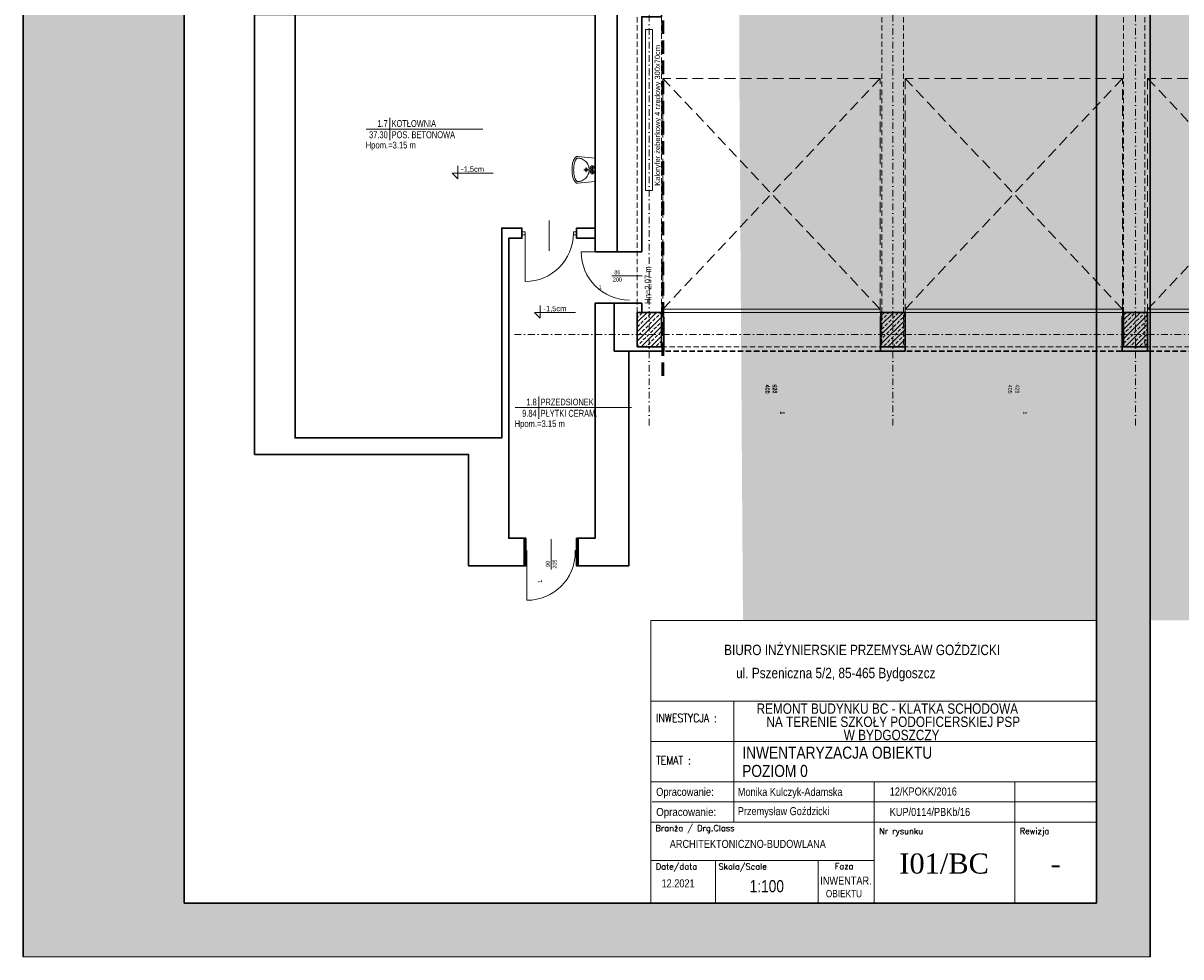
# Model space of a CAD drawing. Header units: millimetres. Extents: x 2046 to 20985, y -3049 to 4498.
# Tile 1 of 19: x 4932 to 7089, y -3049 to -1309. Entities that reach past the tile are written whole.
import ezdxf
from ezdxf.enums import TextEntityAlignment as Align

# ---------------------------------------------------------------- set-up
doc = ezdxf.new("R2010")
doc.units = ezdxf.units.MM
for name, pattern in [('DASHDOT', [1, 0.5, -0.25, 0, -0.25]), ('DASHED', [0.75, 0.5, -0.25]), ('DASHEDX2', [1.5, 1, -0.5])]:
    doc.linetypes.add(name, pattern=pattern)
doc.layers.get('0').update_dxf_attribs({"lineweight": 18})
for name, color, linetype, lineweight in [('!MARIUSZ', 220, 'Continuous', 35), ('BA_drz', 7, 'Continuous', 18), ('BA_met', 7, 'Continuous', 18), ('BA_sym', 7, 'Continuous', 18), ('BA_txc', 1, 'Continuous', 18), ('BA_txs', 2, 'Continuous', 18), ('Cienka', 7, 'Continuous', 18), ('M_Ramki do druku', 7, 'Continuous', 18), ('PG_BRAMY', 1, 'DASHEDX2', 18), ('PG_KONSTRUKCJA', 5, 'Continuous', 30), ('PG_OSIE', 1, 'DASHDOT', 18), ('PG_PODCIĄGI', 1, 'DASHED', 18), ('PG_SZRAF', 1, 'Continuous', 18), ('PG_WYPOSAŻENIE', 1, 'Continuous', 18), ('PG_ŚCIANY_SŁUPY', 4, 'Continuous', 30), ('Przekrojowa', 60, 'Continuous', 18), ('TABC', 1, 'Continuous', 18), ('TABELKA', 7, 'Continuous', 18), ('WYBURZENIA', 160, 'Continuous', 30), ('Wyposażenie', 134, 'Continuous', 18)]:
    doc.layers.add(name, color=color, linetype=linetype, lineweight=lineweight)
doc.layers.add('BA_pom', color=6, linetype='Continuous', lineweight=18, plot=False)
doc.layers.get('BA_sym').off()
doc.styles.add('BIKTS', font='bikromsw.shx', dxfattribs={"width": 0.85})
doc.styles.add('ROMANC', font='times.ttf', dxfattribs={"height": 20})
doc.styles.add('ROMANS', font='bikromsw.shx', dxfattribs={"width": 0.8})
doc.styles.add('SIMPLEX', font='SIMPLEX')
doc.styles.get("Standard").update_dxf_attribs({"font": 'arial.ttf'})

# ---------------------------------------------------------------- blocks, each defined once
blk = doc.blocks.new('symdrz')
blk.add_lwpolyline([(-10, -30, -1), (-10, 30), (10, 30, -1), (10, -30)], format="xyb", close=True)
at = {"style": 'BIKTS', "width": 0.8}
blk.add_attdef('SYMDRZ', text='', height=25, dxfattribs=at).set_placement((0, 0), align=Align.MIDDLE)
blk.add_attdef('SZERDRZ', text='', height=25, dxfattribs=at).set_placement((77.1, 8.8), align=Align.CENTER)
blk.add_attdef('WYSDRZ', text='', height=25, dxfattribs=at).set_placement((77.1, -9.5), align=Align.TOP_CENTER)
blk = doc.blocks.new('brama')
at = {"layer": 'PG_BRAMY', "linetype": 'Continuous'}
for p, q in [((4191.2, 391.2), (4596.2, 391.2)), ((4191.2, 391.2), (4191.2, 385.2)), ((4596.2, 391.2), (4596.2, 385.2)), ((4191.2, 385.2), (4596.2, 385.2))]:
    blk.add_line(p, q, dxfattribs=at)
at = {"layer": 'PG_BRAMY', "ltscale": 20}
for p, q in [((4191.2, -44.8), (4596.2, 385.2)), ((4191.2, 385.2), (4596.2, -44.8))]:
    blk.add_line(p, q, dxfattribs=at)
blk.add_lwpolyline([(4191.2, 385.2), (4596.2, 385.2), (4596.2, -44.8), (4191.2, -44.8)], close=True, dxfattribs=at)
blk = doc.blocks.new('A$C558C0175')
at = {"layer": 'PG_SZRAF'}
h = blk.add_hatch(dxfattribs=at)
h.set_pattern_fill('ANSI33', color=256, scale=50)
h.set_pattern_definition([(45, (339.872, -19.246), (-8.83883, 8.83883), []), (45, (348.711, -19.246), (-8.83883, 8.83883), [6.25, -3.125])])
h.paths.add_polyline_path([(-45, 64), (0, 64), (0, 0), (-45, 0)])
at = {"layer": 'PG_KONSTRUKCJA'}
blk.add_lwpolyline([(-45, 64), (0, 64), (0, 0), (-45, 0)], close=True, dxfattribs=at)
blk = doc.blocks.new('dr1h901')
at = {"color": 0}
blk.add_line((-0.5, 0), (-0.5, 1), dxfattribs=at)
blk.add_line((0, 0.362), (0, -0.266))
blk.add_arc((-0.5, 0), 1, 0, 90, dxfattribs=at)
blk = doc.blocks.new('jamb')
blk.add_lwpolyline([(-0.5, -0.5), (-0.5, 0.5), (0.5, 0.5), (0.5, -0.5)], close=True)
blk = doc.blocks.new('bikmet')
blk.add_line((0, 1.65), (0, -1.65))
at = {"style": 'ROMANS', "width": 0.8}
blk.add_attdef('NRPOM', text='', height=1, dxfattribs=at).set_placement((-0.33, 0.33), align=Align.RIGHT)
blk.add_attdef('NWAPOM', (0.25, 0.33), '', height=1, dxfattribs=at)
blk.add_attdef('RAREA', text='', height=1.04, dxfattribs=at).set_placement((-0.33, -0.33), align=Align.TOP_RIGHT)
blk.add_attdef('PODLOGA', text='', height=1.04, dxfattribs=at).set_placement((0.25, -0.33), align=Align.TOP_LEFT)
blk = doc.blocks.new('SPUST1')
at = {"color": 18}
for p, q in [((-4.5, 0), (4.5, 0)), ((0, -4.5), (0, 4.5))]:
    blk.add_line(p, q, dxfattribs=at)
blk.add_circle((0, 0), 2.5, dxfattribs=at)
blk = doc.blocks.new('A$C1DB672C5')
for p, q in [((-22, 0), (-25, -32.6)), ((-22, 0), (22, 0)), ((22, 0), (25, -32.6))]:
    blk.add_line(p, q)
for points in [[(-20.3, -24.6, -0.098491), (-15.6, -17.4, -0.098491), (-8.4, -12.7, -0.098491), (0, -11, -0.098491), (8.4, -12.7, -0.198912), (20.3, -24.6), (20.3, -24.6)], [(20.3, -24.6, -0.075102), (21.9, -31, -0.265911), (19.8, -35.5, -0.060964), (16.6, -37.3, -0.054131), (9.7, -39.2, -0.041072), (0, -40, -0.041072), (-9.7, -39.2, -0.054131), (-16.6, -37.3, -0.060964), (-19.8, -35.5, -0.265911), (-21.9, -31, -0.075102), (-20.3, -24.6)]]:
    blk.add_lwpolyline(points, format="xyb")
for centre, radius in [((-4, -5.8), 3.5), ((-4, -5.8), 1.5), ((4, -5.8), 3.5), ((4, -5.8), 1.5)]:
    blk.add_circle(centre, radius)
for centre, radius, start, end in [((-20.5, -33), 4.47, 180, 226.0001), ((-10.8, -23), 18.4, 226.0001, 248.1986), ((-4.3, -6.7), 36, 248.1986, 260.5924), ((0, 19.4), 62.4, 260.5924, 270), ((0, 19.4), 62.4, 270, 279.4076), ((4.3, -6.7), 36, 279.4076, 291.8014), ((10.8, -23), 18.4, 291.8014, 313.9999), ((20.5, -33), 4.47, 313.9999, 0)]:
    blk.add_arc(centre, radius, start, end)
at = {"xscale": -1, "rotation": 180}
blk.add_blockref('SPUST1', (0, -16.5), dxfattribs=at)
blk = doc.blocks.new('TAB-SP')
at = {"color": 18, "true_color": 0x000000}
for p, q in [((-5536, 0), (-5536, 3510)), ((-5536, 3510), (0, 3510)), ((0, 3510), (0, 0)), ((-4506, 2008), (-4506, 2508)), ((-4506, 1014), (-4506, 2025)), ((-5536, 2008), (0, 2008)), ((-2760, 1508), (-2760, 531)), ((-1014, 1508), (-1014, 1008)), ((-5520, 1258), (0, 1258)), ((0, 1008), (-5536, 1008)), ((-4506, 1008), (-4506, 1014)), ((-1014, 0), (-1014, 1008)), ((-5536, 0), (0, 0))]:
    blk.add_line(p, q, dxfattribs=at)
at = {"color": 18, "linetype": 'Continuous', "true_color": 0x000000}
for p, q in [((0, 2508), (-5536, 2508)), ((0, 1508), (-5536, 1508)), ((-2760, 531), (-5536, 531)), ((-4733, 0), (-4733, 531)), ((-3457, 0), (-3457, 531)), ((-2760, 531), (-2760, 0))]:
    blk.add_line(p, q, dxfattribs=at)
at = {"color": 18, "true_color": 0x000000, "style": 'ROMANS'}
for s, width, p, p2 in [('Opracowanie:  ', 0.657457, (-5470, 1333), (-4691, 1333)), ('Opracowanie: ', 0.711769, (-5470, 1083), (-4691, 1083))]:
    blk.add_text(s, height=100, dxfattribs=dict(at, width=width)).set_placement(p, p2, align=Align.FIT)
at = {"color": 18, "true_color": 0x000000, "style": 'BIKTS', "width": 0.85}
for tag, p, height in [('TEMAT1', (-4383, 1811), 150), ('TEMAT2', (-4383, 1591), 150), ('PROJEKTOWAł1', (-4383, 1336), 100), ('UPR.NR1', (-2569, 1341), 100), ('PROJEKTOWAŁ2', (-4383, 1086), 100), ('UPR.NR2', (-2569, 1091), 100), ('BRANżA', (-4783, 686), 100), ('DATA', (-5403, 196), 100), ('SKALA', (-4363, 136), 150), ('FAZA', (-3199, 242), 100), ('UPR.NR4', (-3378, 73), 100)]:
    blk.add_attdef(tag, p, '', height=height, dxfattribs=at)
at = {"color": 18, "true_color": 0x000000, "style": 'ROMANC'}
for tag, p in [('NR', (-2075, 368)), ('REWIZJA', (-508, 368))]:
    blk.add_attdef(tag, text='', height=250, dxfattribs=at).set_placement(p, align=Align.CENTER)
at = {"layer": 'TABC', "color": 18, "linetype": 'Continuous', "true_color": 0x000000, "style": 'SIMPLEX'}
for s, p in [('Branża / Drg.Class', (-5478, 896)), ('Nr rysunku', (-2700, 859)), ('Rewizja', (-954, 859)), ('Date/data', (-5475, 418)), ('Skala/Scale', (-4696, 418)), ('Faza', (-3252, 421))]:
    blk.add_text(s, height=74.6, dxfattribs=at).set_placement(p)
at = {"layer": 'TABELKA', "color": 18, "true_color": 0x000000}
for s, height, style, width, p in [('BIURO INŻYNIERSKIE PRZEMYSŁAW GOŹDZICKI', 128.93, 'BIKTS', 0.85, (-4626, 3082)), ('ul. Pszeniczna 5/2, 85-465 Bydgoszcz', 128.93, 'BIKTS', 0.85, (-4477, 2795)), ('REMONT BUDYNKU BC - KLATKA SCHODOWA ', 128.93, 'BIKTS', 0.85, (-4223, 2353)), ('INWESTYCJA :', 105.6, 'SIMPLEX', 0.8, (-5470, 2248)), ('NA TERENIE SZKOŁY PODOFICERSKIEJ PSP ', 128.93, 'BIKTS', 0.85, (-4101, 2189)), ('TEMAT :', 105.6, 'SIMPLEX', 0.8, (-5470, 1721))]:
    blk.add_text(s, height=height, dxfattribs=dict(at, style=style, width=width)).set_placement(p)
at = {"layer": 'TABELKA', "color": 18, "true_color": 0x000000, "insert": (-3140, 2154), "char_height": 128.93, "width": 1530.26, "attachment_point": 1, "style": 'BIKTS'}
blk.add_mtext('W BYDGOSZCZY', dxfattribs=at)
blk = doc.blocks.new('A$C4CFE6BD2')
at = {"true_color": 0xffffff}
h = blk.add_hatch(color=7, dxfattribs=at)
h.dxf.hatch_style = 1
h.paths.add_polyline_path([(100, 2870), (-2000, 2870), (-2000, -100), (100, -100)])
h.paths.add_polyline_path([(-1700, 2770), (0, 2770), (0, 0), (-1700, 0)], flags=16)
at = {"layer": 'Cienka', "color": 1}
for p, q in [((100, 2870), (100, -100)), ((100, -100), (-2000, -100))]:
    blk.add_line(p, q, dxfattribs=at)
at = {"layer": 'PG_ŚCIANY_SŁUPY'}
blk.add_lwpolyline([(100, -100), (100, 2870), (-2000, 2870), (-2000, -100)], dxfattribs=at)
at = {"layer": 'Przekrojowa', "color": 18, "lineweight": 30, "true_color": 0x000000}
for p, q in [((-1700, 0), (-1700, 2770)), ((-1700, 2770), (0, 2770)), ((0, 2770), (0, 0)), ((-1700, 0), (0, 0))]:
    blk.add_line(p, q, dxfattribs=at)

msp = doc.modelspace()

# ---------------------------------------------------------------- hatches: boundary and pattern name
at = {"layer": 'M_Ramki do druku', "true_color": 0xffffff}
h = msp.add_hatch(color=7, dxfattribs=at)
h.dxf.hatch_style = 1
h.paths.add_polyline_path([(5808.24, 732.23), (5808.24, -137.03), (6266.14, -137.03), (6266.14, -1386.25), (6273.02, -2422.04), (9024.48, -2422.04), (9024.48, 732.23)])

# ---------------------------------------------------------------- linework, layer by layer
at = {"layer": '!MARIUSZ', "color": 18, "linetype": 'DASHED', "lineweight": 50, "ltscale": 50, "true_color": 0x000000}
msp.add_line((6123.74, -179.21), (6123.74, -1973.4), dxfattribs=at)
at = {"layer": 'BA_met', "color": 18, "true_color": 0x000000}
for points in [[(5571.21, -1506.67), (5788.08, -1506.67)], [(5848.76, -2025.76), (6065.62, -2025.76)]]:
    msp.add_lwpolyline(points, dxfattribs=at)
at = {"layer": 'BA_txc', "color": 18, "true_color": 0x000000}
for p, q in [((5741.95, -1599.18), (5731.36, -1588.83)), ((5731.36, -1588.83), (5807.59, -1588.83)), ((5741.95, -1575.43), (5741.95, -1599.18)), ((5895.4, -1858.93), (5884.81, -1848.59)), ((5884.81, -1848.59), (5961.04, -1848.59)), ((5895.4, -1835.18), (5895.4, -1858.93))]:
    msp.add_line(p, q, dxfattribs=at)
at = {"layer": 'PG_OSIE', "color": 18, "ltscale": 25, "true_color": 0x000000}
for points in [[(6098.55, 714.3), (6098.55, -2070.06)], [(6552.55, 714.3), (6552.55, -2070.06)], [(7004.55, 714.3), (7004.55, -2070.06)], [(5847.38, -1889.81), (8127.62, -1889.81)]]:
    msp.add_lwpolyline(points, dxfattribs=at)
at = {"layer": 'PG_PODCIĄGI', "color": 18, "ltscale": 20, "true_color": 0x000000}
for points in [[(6076.05, 561.69), (6076.05, -1912.31)], [(6121.05, 561.69), (6121.05, -1912.31)], [(6532.05, 561.69), (6532.05, -1912.31)], [(6572.05, 561.69), (6572.05, -1912.31)], [(6982.05, 561.69), (6982.05, -1912.31)], [(7022.05, 561.69), (7022.05, -1912.31)], [(6076.05, -1848.31), (7930.05, -1848.31)], [(6076.05, -1912.31), (7930.05, -1912.31)]]:
    msp.add_lwpolyline(points, dxfattribs=at)
at = {"layer": 'PG_ŚCIANY_SŁUPY', "color": 18, "true_color": 0x000000}
for points in [[(6038.55, -1735.31), (6038.55, -962.31), (6084.55, -962.31), (6084.55, -1257.31), (6121.05, -1257.31), (6121.05, -1297.31), (6084.55, -1297.31), (6084.55, -1735.31)], [(6038.55, -1170.81), (5867.55, -1170.81), (5867.55, -1259.81), (5436.05, -1259.81), (5436.05, -980.81), (5363.05, -980.81), (5363.05, -1259.81), (5363.05, -1293.31), (5997.55, -1293.31), (5997.55, -1735.31), (6084.55, -1735.31)], [(5438.55, -1293.31), (5438.55, -2082.31), (5823.55, -2082.31), (5823.55, -1691.31), (5861.05, -1691.31), (5861.05, -1710.31), (5836.55, -1710.31), (5836.55, -2269.31), (5865.05, -2269.31), (5865.05, -2320.31), (5761.55, -2320.31), (5761.55, -2113.1), (5363.05, -2113.1), (5363.05, -1293.31)], [(6084.55, -1735.31), (5997.55, -1735.31), (5997.55, -1332.81)], [(6084.55, -1831.31), (5997.55, -1831.31), (5997.55, -1920.31)], [(6033.84, -1831.31), (6084.55, -1831.31), (6084.55, -1848.31), (6123.55, -1848.31), (6123.55, -1856.31), (6125.55, -1856.31), (6125.55, -1882.31), (6125.55, -1920.31), (6033.05, -1920.31), (6033.05, -1831.31)], [(6529.05, -1920.31), (6529.05, -1856.31), (6530.05, -1856.31), (6530.05, -1848.31), (6574.05, -1848.31), (6574.05, -1856.31), (6575.05, -1856.31), (6575.05, -1920.31), (6529.05, -1920.31)], [(6979.55, -1920.31), (6979.55, -1856.31), (6980.55, -1856.31), (6980.55, -1848.31), (7026.05, -1848.31), (7026.05, -1856.31), (7027.05, -1856.31), (7027.05, -1920.31), (6979.55, -1920.31)]]:
    msp.add_lwpolyline(points, dxfattribs=at)
for points in [[(5963.05, -1710.31), (5997.55, -1710.31), (5997.55, -1691.31), (5963.05, -1691.31)], [(6125.55, -1920.31), (6125.55, -1856.31), (6123.55, -1856.31), (6123.55, -1848.31), (6084.55, -1848.31), (6084.55, -1831.31), (5997.55, -1831.31), (5997.55, -2269.31), (5966.05, -2269.31), (5966.05, -2320.31), (6060.64, -2320.31), (6060.64, -1920.31)]]:
    msp.add_lwpolyline(points, close=True, dxfattribs=at)
at = {"layer": 'PG_ŚCIANY_SŁUPY', "color": 18, "linetype": 'DASHED', "ltscale": 20, "true_color": 0x000000}
msp.add_lwpolyline([(7878.55, -1920.31), (6125.55, -1920.31)], dxfattribs=at)
at = {"layer": 'WYBURZENIA', "color": 18, "true_color": 0x000000}
for points in [[(5868.55, -2269.31), (5865.05, -2269.31), (5865.05, -2320.31), (5868.55, -2320.31)], [(5962.55, -2269.31), (5966.05, -2269.31), (5966.05, -2320.31), (5962.55, -2320.31)]]:
    msp.add_lwpolyline(points, close=True, dxfattribs=at)
at = {"layer": 'Wyposażenie', "color": 18, "true_color": 0x000000}
msp.add_lwpolyline([(6091.43, -1321.37), (6104.26, -1321.37), (6104.26, -1621.37), (6091.43, -1621.37)], close=True, dxfattribs=at)

# ---------------------------------------------------------------- block references
at = {"color": 18, "true_color": 0x000000}
ref = msp.add_blockref('TAB-SP', (6931.8, -2949.21), dxfattribs=dict(at, xscale=0.1499999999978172, yscale=0.1499999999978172, zscale=0.1499999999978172))
ref.add_attrib('TEMAT1', 'INWENTARYZACJA OBIEKTU', (6271.85, -2679.98), dxfattribs={"color": 250, "height": 22.5, "style": 'BIKTS', "width": 0.85})
ref.add_attrib('TEMAT2', 'POZIOM 0', (6271.56, -2714.04), dxfattribs={"color": 250, "height": 22.5, "style": 'BIKTS', "width": 0.85})
ref.add_attrib('PROJEKTOWAł1', 'Przemysław Goździcki', (6263.39, -2785.19), dxfattribs={"color": 250, "height": 15, "style": 'BIKTS', "width": 0.85})
ref.add_attrib('UPR.NR1', 'KUP/0114/PBKb/16', (6546.5, -2786.7), dxfattribs={"color": 250, "height": 15, "style": 'BIKTS', "width": 0.85})
ref.add_attrib('PROJEKTOWAł2', 'Monika Kulczyk-Adamska', (6263.39, -2749.31), dxfattribs={"color": 250, "height": 15, "style": 'BIKTS', "width": 0.85})
ref.add_attrib('UPR.NR2', '12/KPOKK/2016', (6546.5, -2748.6), dxfattribs={"color": 250, "height": 15, "style": 'BIKTS', "width": 0.85})
ref.add_attrib('UPR.NR4', 'OBIEKTU', (6427.52, -2938.2), dxfattribs={"color": 250, "height": 13.5, "style": 'BIKTS', "width": 0.85})
ref.add_attrib('BRANżA', 'ARCHITEKTONICZNO-BUDOWLANA', (6136.63, -2846.26), dxfattribs={"color": 250, "height": 15, "style": 'BIKTS', "width": 0.85})
ref.add_attrib('DATA', '12.2021', (6121.32, -2919.76), dxfattribs={"color": 250, "height": 15, "style": 'BIKTS', "width": 0.85})
ref.add_attrib('SKALA', '1:100', (6285.44, -2928.76), dxfattribs={"color": 250, "height": 22.5, "style": 'BIKTS', "width": 0.85})
ref.add_attrib('FAZA', 'INWENTAR.', (6417.13, -2914.66), dxfattribs={"color": 250, "height": 15, "style": 'BIKTS', "width": 0.85})
ref.add_attrib('NR', 'I01/BC', dxfattribs={"color": 250, "height": 37.5, "style": 'ROMANC'}).set_placement((6647.85, -2894.05), align=Align.CENTER)
ref.add_attrib('REWIZJA', '-', dxfattribs={"color": 250, "height": 37.5, "style": 'ROMANC'}).set_placement((6855.53, -2894.05), align=Align.CENTER)
at = {"layer": 'BA_drz', "color": 18, "true_color": 0x000000}
for name, p, xscale, yscale, zscale, rotation in [('dr1h901', (5912.05, -1700.81), -90, 90, -90, 180), ('jamb', (5864.05, -1700.81), 5.5, 5.999999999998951, 5.5, 270), ('jamb', (5960.05, -1700.81), 5.5, 5.999999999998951, 5.5, 270), ('dr1h901', (6061.55, -1780.31), -90, 89.99999999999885, -90, 90), ('dr1h901', (5915.55, -2294.81), -90, 90, -90, 180), ('jamb', (5867.8, -2294.81), -5.5, 5.999999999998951, 5.5, 180), ('jamb', (5963.3, -2294.81), -5.5, 5.999999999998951, 5.5, 180)]:
    msp.add_blockref(name, p, dxfattribs=dict(at, xscale=xscale, yscale=yscale, zscale=zscale, rotation=rotation))
at = {"layer": 'BA_met', "color": 18, "true_color": 0x000000, "xscale": 12.5, "yscale": 12.5, "zscale": 12.5}
for p, values in [((5615.25, -1506.67), {'NRPOM': ' 1.7', 'NWAPOM': 'KOTŁOWNIA', 'RAREA': '37.30', 'PODLOGA': 'POS. BETONOWA'}), ((5892.8, -2025.76), {'NRPOM': ' 1.8', 'NWAPOM': 'PRZEDSIONEK', 'RAREA': '9.84', 'PODLOGA': 'PŁYTKI CERAM.'})]:
    msp.add_blockref('bikmet', p, dxfattribs=at).add_auto_attribs(values)
at = {"layer": 'BA_sym', "color": 18, "true_color": 0x000000}
ref = msp.add_blockref('symdrz', (6008.95, -1780.31), dxfattribs=dict(at, xscale=-0.5000000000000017, yscale=0.5000000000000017, zscale=0.5000000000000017, rotation=359.9999952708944))
ref.add_attrib('Szerdrz', '86', dxfattribs={"layer": 'BA_txc', "height": 7.5, "rotation": 360, "style": 'BIKTS', "width": 0.8}).set_placement((6038.95, -1773.56), align=Align.MIDDLE_CENTER)
ref.add_attrib('Wysdrz', '200', dxfattribs={"layer": 'BA_txc', "height": 7.5, "rotation": 360, "style": 'BIKTS', "width": 0.8}).set_placement((6038.95, -1787.06), align=Align.MIDDLE_CENTER)
ref.add_attrib('Sztuk', '1', (6004.09, -1805.06), dxfattribs={"layer": 'BA_pom', "height": 7.5, "rotation": 360, "style": 'BIKTS', "width": 0.8})
ref = msp.add_blockref('symdrz', (6324.8, -2029.34), dxfattribs=dict(at, xscale=-0.5000000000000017, yscale=0.5000000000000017, zscale=0.5000000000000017, rotation=89.99999527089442))
ref.add_attrib('Szerdrz', '400', dxfattribs={"layer": 'BA_txc', "color": 7, "height": 7.5, "rotation": 270, "style": 'BIKTS', "width": 0.8}).set_placement((6318.05, -1991.41), align=Align.MIDDLE_CENTER)
ref.add_attrib('Wysdrz', '520', dxfattribs={"layer": 'BA_txc', "color": 7, "height": 7.5, "rotation": 270, "style": 'BIKTS', "width": 0.8}).set_placement((6331.55, -1990.84), align=Align.MIDDLE_CENTER)
ref.add_attrib('Sztuk', '1', (6342.05, -2032.76), dxfattribs={"layer": 'BA_pom', "height": 7.5, "rotation": 270, "style": 'BIKTS', "width": 0.8})
ref = msp.add_blockref('symdrz', (6326.3, -2029.34), dxfattribs=dict(at, xscale=-0.5000000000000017, yscale=0.5000000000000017, zscale=0.5000000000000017, rotation=89.99999527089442))
ref.add_attrib('Szerdrz', '405', dxfattribs={"layer": 'BA_txc', "color": 7, "height": 7.5, "rotation": 270, "style": 'BIKTS', "width": 0.8}).set_placement((6319.55, -1991.41), align=Align.MIDDLE_CENTER)
ref.add_attrib('Wysdrz', '428', dxfattribs={"layer": 'BA_txc', "color": 7, "height": 7.5, "rotation": 270, "style": 'BIKTS', "width": 0.8}).set_placement((6333.05, -1990.84), align=Align.MIDDLE_CENTER)
ref.add_attrib('Sztuk', '1', (6343.55, -2032.76), dxfattribs={"layer": 'BA_pom', "height": 7.5, "rotation": 270, "style": 'BIKTS', "width": 0.8})
ref = msp.add_blockref('symdrz', (6777.55, -2029.34), dxfattribs=dict(at, xscale=-0.5000000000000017, yscale=0.5000000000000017, zscale=0.5000000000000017, rotation=89.99999527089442))
ref.add_attrib('Szerdrz', '405', dxfattribs={"layer": 'BA_txc', "color": 7, "height": 7.5, "rotation": 270, "style": 'BIKTS', "width": 0.8}).set_placement((6770.8, -1991.41), align=Align.MIDDLE_CENTER)
ref.add_attrib('Wysdrz', '428', dxfattribs={"layer": 'BA_txc', "color": 7, "height": 7.5, "rotation": 270, "style": 'BIKTS', "width": 0.8}).set_placement((6784.3, -1990.84), align=Align.MIDDLE_CENTER)
ref.add_attrib('Sztuk', '1', (6794.8, -2032.76), dxfattribs={"layer": 'BA_pom', "height": 7.5, "rotation": 270, "style": 'BIKTS', "width": 0.8})
ref = msp.add_blockref('symdrz', (5915.55, -2347.4), dxfattribs=dict(at, xscale=0.5000000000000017, yscale=0.5000000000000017, zscale=0.5000000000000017, rotation=270.0000047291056))
ref.add_attrib('Szerdrz', '90', dxfattribs={"layer": 'BA_txc', "height": 7.5, "rotation": 90, "style": 'BIKTS', "width": 0.8}).set_placement((5909.45, -2317.4), align=Align.MIDDLE_CENTER)
ref.add_attrib('Wysdrz', '205', dxfattribs={"layer": 'BA_txc', "height": 7.5, "rotation": 90, "style": 'BIKTS', "width": 0.8}).set_placement((5922.33, -2317.4), align=Align.MIDDLE_CENTER)
ref.add_attrib('Sztuk', '1', (5898.3, -2352.26), dxfattribs={"layer": 'BA_pom', "height": 7.5, "rotation": 90, "style": 'BIKTS', "width": 0.8})
at = {"layer": 'PG_KONSTRUKCJA', "color": 18, "true_color": 0x000000, "xscale": -1, "rotation": 180}
for p in [(1932.63, -1457.11), (2383.88, -1457.11), (2835.88, -1457.11)]:
    msp.add_blockref('brama', p, dxfattribs=at)
at = {"layer": 'PG_KONSTRUKCJA', "color": 18, "true_color": 0x000000}
for p in [(6121.05, -1912.31), (6575.05, -1912.31), (7027.05, -1912.31)]:
    msp.add_blockref('A$C558C0175', p, dxfattribs=at)
at = {"layer": 'PG_WYPOSAŻENIE', "color": 18, "true_color": 0x000000, "rotation": 270}
msp.add_blockref('A$C1DB672C5', (5997.55, -1582.65), dxfattribs=at)
at = {"layer": 'PG_ŚCIANY_SŁUPY'}
msp.add_blockref('A$C4CFE6BD2', (6931.8, -2949.21), dxfattribs=at)

# ---------------------------------------------------------------- texts
at = {"layer": 'BA_txc', "color": 18, "true_color": 0x000000, "char_height": 10, "attachment_point": 1}
for insert in [(5747.89, -1576.39), (5901.34, -1836.14)]:
    msp.add_mtext_dynamic_manual_height_columns('-1,5cm', width=650.6795, gutter_width=50, heights=[0], dxfattribs=dict(at, insert=insert))
at = {"layer": 'BA_txs', "color": 18, "true_color": 0x000000, "style": 'BIKTS', "width": 0.85}
for p in [(5570.05, -1542.85), (5847.6, -2061.94)]:
    msp.add_text('Hpom.=3.15 m', height=12.5, dxfattribs=at).set_placement(p)
msp.add_text('Hn=2.07 m', height=12.5, rotation=90, dxfattribs=at).set_placement((6102.25, -1832.39))
at = {"layer": 'Wyposażenie', "color": 18, "true_color": 0x000000, "insert": (6108.61, -1612.42), "char_height": 10, "attachment_point": 1, "rotation": 90}
msp.add_mtext_dynamic_manual_height_columns('Kaloryfer żeberkowy 4 rzędowy 300x70cm', width=650.6795, gutter_width=50, heights=[0], dxfattribs=at)

doc.saveas('drawing.dxf')
